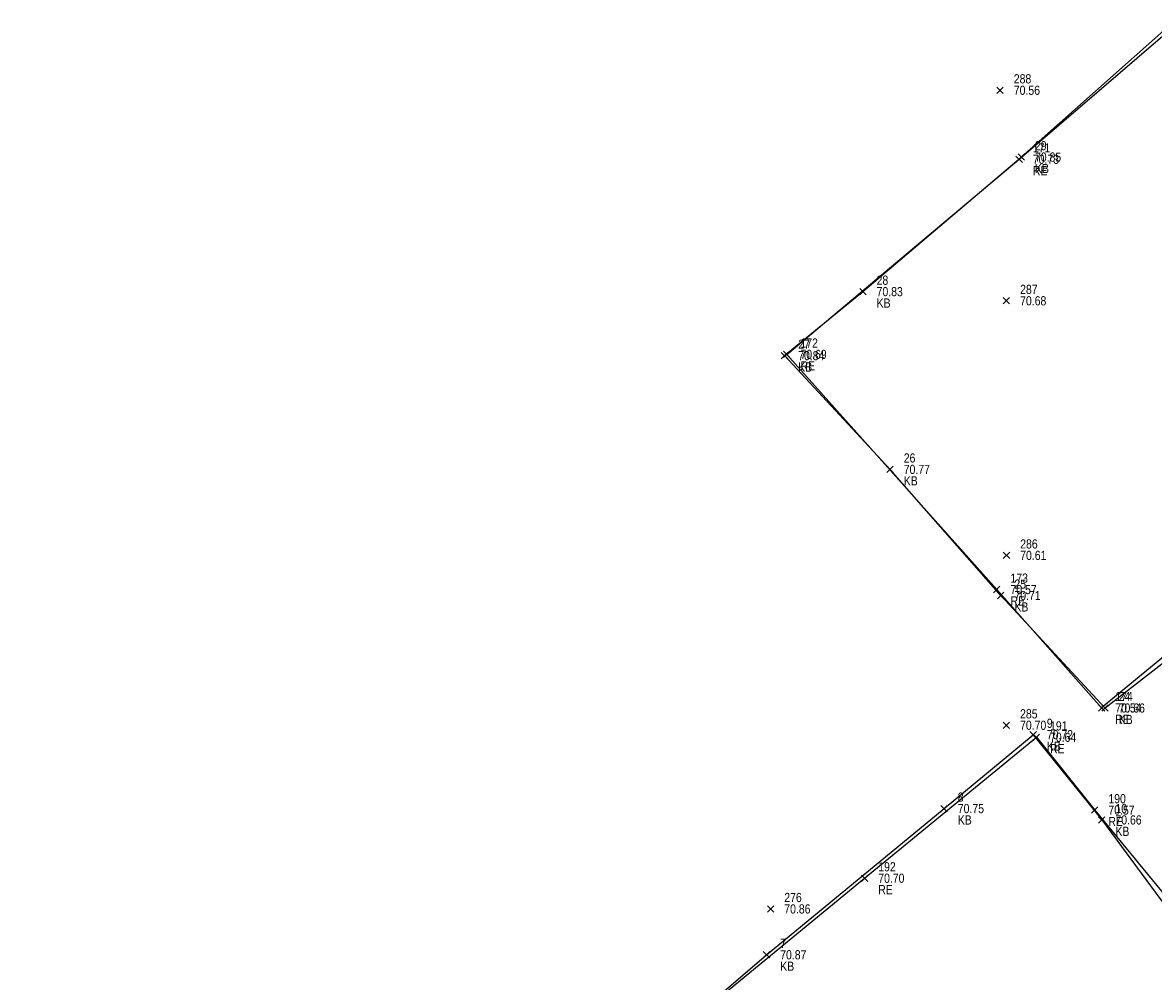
# Model space of a CAD drawing. Header units: feet. Extents: x 663429 to 663605, y 733160 to 733290.
# Tile 38 of 45: x 663538 to 663563, y 733251 to 733272. Entities that reach past the tile are written whole.
import ezdxf

# ---------------------------------------------------------------- set-up
doc = ezdxf.new("R2010")
doc.units = ezdxf.units.FT
doc.header["$MEASUREMENT"] = 0
doc.layers.get('0').update_dxf_attribs({"linetype": 'CONTINUOUS'})
for name, color, linetype in [('KERB', 7, 'CONTINUOUS'), ('PNTDESC', 3, 'CONTINUOUS'), ('PNTELEV', 5, 'CONTINUOUS'), ('PNTNO', 7, 'CONTINUOUS'), ('PNTS', 1, 'CONTINUOUS'), ('ROAD EDGE', 1, 'CONTINUOUS')]:
    doc.layers.add(name, color=color, linetype=linetype)
doc.styles.add('PTXT', font='ARIALN.TTF', dxfattribs={"width": 0.75})

# ---------------------------------------------------------------- blocks, each defined once
blk = doc.blocks.new('SPT10')
at = {"color": 0, "linetype": 'Continuous'}
for p, q in [((-0.35, -0.35), (0.35, 0.35)), ((0.35, -0.35), (-0.35, 0.35))]:
    blk.add_line(p, q, dxfattribs=at)
blk = doc.blocks.new('SRVPNO2')
at = {"layer": 'PNTDESC', "style": 'PTXT'}
blk.add_attdef('DESC2', (1.5, -1.75), '', height=1, dxfattribs=at)
at = {"layer": 'PNTNO', "style": 'PTXT'}
for tag in ['ELEV2', 'PT#']:
    blk.add_attdef(tag, (1.5, 0.75), '', height=1, dxfattribs=at)

msp = doc.modelspace()

# ---------------------------------------------------------------- linework, layer by layer
at = {"linetype": 'ByBlock'}
for points in [[(663564.051, 733258.099, 70.675), (663562.12, 733256.61, 70.661), (663559.837, 733259.072, 70.706), (663557.415, 733261.832, 70.771), (663555.105, 733264.322, 70.838), (663556.821, 733265.723, 70.83), (663560.287, 733268.667, 70.852), (663563.607, 733271.61, 70.847)], [(663536.211, 733239.702, 71.502), (663538.634, 733237.564, 71.392), (663539.344, 733237.08, 71.467), (663539.546, 733236.995, 71.486), (663540.424, 733236.432, 71.501), (663541.664, 733236.095, 71.479), (663542.319, 733236.102, 71.441), (663543.033, 733236.133, 71.414), (663543.396, 733236.333, 71.221), (663544.121, 733236.649, 71.075), (663544.686, 733236.967, 71.061), (663545.62, 733237.656, 71.002), (663546.867, 733238.674, 70.958), (663549.86, 733240.97, 70.885), (663548.334, 733243.13, 70.956), (663547.172, 733244.896, 71.121), (663549.253, 733246.528, 71.224), (663554.711, 733251.209, 70.865), (663558.598, 733254.41, 70.746), (663560.547, 733256.026, 70.72), (663562.048, 733254.161, 70.662), (663563.547, 733252.136, 70.595)]]:
    msp.add_polyline3d(points, dxfattribs=at)
at = {"color": 1, "linetype": 'ByBlock'}
for points in [[(663564.309, 733258.482, 70.56), (663562.045, 733256.612, 70.54), (663559.751, 733259.203, 70.569), (663555.154, 733264.349, 70.692), (663560.241, 733268.62, 70.73), (663563.691, 733271.586, 70.704)], [(663517.335, 733255.914, 71.32), (663522.897, 733251.15, 71.138), (663527.216, 733247.25, 71.216), (663531.873, 733243.393, 71.31), (663536.003, 733239.563, 71.389), (663538.686, 733237.342, 71.364), (663539.422, 733236.792, 71.358), (663540.337, 733236.318, 71.374), (663541.178, 733236.031, 71.367), (663542.05, 733235.943, 71.346), (663543.106, 733236.153, 71.261), (663543.763, 733236.427, 71.168), (663544.914, 733237.108, 71.014), (663549.994, 733241.002, 70.82), (663549.995, 733241.115, 70.808), (663547.261, 733244.899, 70.987), (663549.167, 733246.464, 71.038), (663553.315, 733249.978, 70.824), (663556.857, 733252.885, 70.701), (663560.617, 733255.969, 70.639), (663561.894, 733254.376, 70.566), (663563.732, 733252.151, 70.519)]]:
    msp.add_polyline3d(points, dxfattribs=at)
at = {"layer": 'KERB'}
for p in [(663560.287, 733268.667, 70.852), (663556.821, 733265.723, 70.83), (663555.105, 733264.322, 70.838), (663557.415, 733261.832, 70.771), (663559.837, 733259.072, 70.706), (663562.12, 733256.61, 70.661), (663560.547, 733256.026, 70.72), (663558.598, 733254.41, 70.746), (663562.048, 733254.161, 70.662), (663554.711, 733251.209, 70.865)]:
    msp.add_point(p, dxfattribs=at)
at = {"layer": 'PNTS'}
for p in [(663559.824, 733270.13, 70.563), (663559.962, 733265.522, 70.681), (663559.964, 733259.951, 70.606), (663559.961, 733256.233, 70.699), (663554.8, 733252.213, 70.859)]:
    msp.add_point(p, dxfattribs=at)
at = {"layer": 'ROAD EDGE'}
for p in [(663560.241, 733268.62, 70.73), (663555.154, 733264.349, 70.692), (663559.751, 733259.203, 70.569), (663562.045, 733256.612, 70.54), (663560.617, 733255.969, 70.639), (663561.894, 733254.376, 70.566), (663556.857, 733252.885, 70.701)]:
    msp.add_point(p, dxfattribs=at)

# ---------------------------------------------------------------- block references
at = {"layer": 'KERB'}
ref = msp.add_blockref('SRVPNO2', (663560.287, 733268.667, 70.852), dxfattribs=dict(at, xscale=0.2, yscale=0.2, zscale=0.2))
ref.add_attrib('PT#', '29', (663560.587, 733268.817, 56.681), dxfattribs={"layer": 'PNTNO', "height": 0.2, "style": 'PTXT'})
ref.add_attrib('ELEV2', '70.85', (663560.587, 733268.567, 56.681), dxfattribs={"layer": 'PNTELEV', "height": 0.2, "style": 'PTXT'})
ref.add_attrib('DESC2', 'KB', (663560.587, 733268.317, 56.681), dxfattribs={"layer": 'PNTDESC', "height": 0.2, "style": 'PTXT'})
at = {"layer": 'KERB', "xscale": 0.2, "yscale": 0.2, "zscale": 0.2}
for p in [(663560.287, 733268.667, 70.852), (663556.821, 733265.723, 70.83), (663555.105, 733264.322, 70.838), (663557.415, 733261.832, 70.771), (663559.837, 733259.072, 70.706), (663562.12, 733256.61, 70.661), (663560.547, 733256.026, 70.72), (663558.598, 733254.41, 70.746), (663562.048, 733254.161, 70.662), (663554.711, 733251.209, 70.865)]:
    msp.add_blockref('SPT10', p, dxfattribs=at)
at = {"layer": 'KERB'}
ref = msp.add_blockref('SRVPNO2', (663556.821, 733265.723, 70.83), dxfattribs=dict(at, xscale=0.2, yscale=0.2, zscale=0.2))
ref.add_attrib('PT#', '28', (663557.121, 733265.873, 56.664), dxfattribs={"layer": 'PNTNO', "height": 0.2, "style": 'PTXT'})
ref.add_attrib('ELEV2', '70.83', (663557.121, 733265.623, 56.664), dxfattribs={"layer": 'PNTELEV', "height": 0.2, "style": 'PTXT'})
ref.add_attrib('DESC2', 'KB', (663557.121, 733265.373, 56.664), dxfattribs={"layer": 'PNTDESC', "height": 0.2, "style": 'PTXT'})
ref = msp.add_blockref('SRVPNO2', (663555.105, 733264.322, 70.838), dxfattribs=dict(at, xscale=0.2, yscale=0.2, zscale=0.2))
ref.add_attrib('PT#', '27', (663555.405, 733264.472, 56.67), dxfattribs={"layer": 'PNTNO', "height": 0.2, "style": 'PTXT'})
ref.add_attrib('ELEV2', '70.84', (663555.405, 733264.222, 56.67), dxfattribs={"layer": 'PNTELEV', "height": 0.2, "style": 'PTXT'})
ref.add_attrib('DESC2', 'KB', (663555.405, 733263.972, 56.67), dxfattribs={"layer": 'PNTDESC', "height": 0.2, "style": 'PTXT'})
ref = msp.add_blockref('SRVPNO2', (663557.415, 733261.832, 70.771), dxfattribs=dict(at, xscale=0.2, yscale=0.2, zscale=0.2))
ref.add_attrib('PT#', '26', (663557.715, 733261.982, 56.617), dxfattribs={"layer": 'PNTNO', "height": 0.2, "style": 'PTXT'})
ref.add_attrib('ELEV2', '70.77', (663557.715, 733261.732, 56.617), dxfattribs={"layer": 'PNTELEV', "height": 0.2, "style": 'PTXT'})
ref.add_attrib('DESC2', 'KB', (663557.715, 733261.482, 56.617), dxfattribs={"layer": 'PNTDESC', "height": 0.2, "style": 'PTXT'})
ref = msp.add_blockref('SRVPNO2', (663559.837, 733259.072, 70.706), dxfattribs=dict(at, xscale=0.2, yscale=0.2, zscale=0.2))
ref.add_attrib('PT#', '25', (663560.137, 733259.222, 56.565), dxfattribs={"layer": 'PNTNO', "height": 0.2, "style": 'PTXT'})
ref.add_attrib('ELEV2', '70.71', (663560.137, 733258.972, 56.565), dxfattribs={"layer": 'PNTELEV', "height": 0.2, "style": 'PTXT'})
ref.add_attrib('DESC2', 'KB', (663560.137, 733258.722, 56.565), dxfattribs={"layer": 'PNTDESC', "height": 0.2, "style": 'PTXT'})
ref = msp.add_blockref('SRVPNO2', (663562.12, 733256.61, 70.661), dxfattribs=dict(at, xscale=0.2, yscale=0.2, zscale=0.2))
ref.add_attrib('PT#', '24', (663562.42, 733256.76, 56.529), dxfattribs={"layer": 'PNTNO', "height": 0.2, "style": 'PTXT'})
ref.add_attrib('ELEV2', '70.66', (663562.42, 733256.51, 56.529), dxfattribs={"layer": 'PNTELEV', "height": 0.2, "style": 'PTXT'})
ref.add_attrib('DESC2', 'KB', (663562.42, 733256.26, 56.529), dxfattribs={"layer": 'PNTDESC', "height": 0.2, "style": 'PTXT'})
ref = msp.add_blockref('SRVPNO2', (663560.547, 733256.026, 70.72), dxfattribs=dict(at, xscale=0.2, yscale=0.2, zscale=0.2))
ref.add_attrib('PT#', '9', (663560.847, 733256.176, 56.576), dxfattribs={"layer": 'PNTNO', "height": 0.2, "style": 'PTXT'})
ref.add_attrib('ELEV2', '70.72', (663560.847, 733255.926, 56.576), dxfattribs={"layer": 'PNTELEV', "height": 0.2, "style": 'PTXT'})
ref.add_attrib('DESC2', 'KB', (663560.847, 733255.676, 56.576), dxfattribs={"layer": 'PNTDESC', "height": 0.2, "style": 'PTXT'})
ref = msp.add_blockref('SRVPNO2', (663558.598, 733254.41, 70.746), dxfattribs=dict(at, xscale=0.2, yscale=0.2, zscale=0.2))
ref.add_attrib('PT#', '8', (663558.898, 733254.56, 56.597), dxfattribs={"layer": 'PNTNO', "height": 0.2, "style": 'PTXT'})
ref.add_attrib('ELEV2', '70.75', (663558.898, 733254.31, 56.597), dxfattribs={"layer": 'PNTELEV', "height": 0.2, "style": 'PTXT'})
ref.add_attrib('DESC2', 'KB', (663558.898, 733254.06, 56.597), dxfattribs={"layer": 'PNTDESC', "height": 0.2, "style": 'PTXT'})
ref = msp.add_blockref('SRVPNO2', (663562.048, 733254.161, 70.662), dxfattribs=dict(at, xscale=0.2, yscale=0.2, zscale=0.2))
ref.add_attrib('PT#', '10', (663562.348, 733254.311, 56.529), dxfattribs={"layer": 'PNTNO', "height": 0.2, "style": 'PTXT'})
ref.add_attrib('ELEV2', '70.66', (663562.348, 733254.061, 56.529), dxfattribs={"layer": 'PNTELEV', "height": 0.2, "style": 'PTXT'})
ref.add_attrib('DESC2', 'KB', (663562.348, 733253.811, 56.529), dxfattribs={"layer": 'PNTDESC', "height": 0.2, "style": 'PTXT'})
ref = msp.add_blockref('SRVPNO2', (663554.711, 733251.209, 70.865), dxfattribs=dict(at, xscale=0.2, yscale=0.2, zscale=0.2))
ref.add_attrib('PT#', '7', (663555.011, 733251.359, 56.692), dxfattribs={"layer": 'PNTNO', "height": 0.2, "style": 'PTXT'})
ref.add_attrib('ELEV2', '70.87', (663555.011, 733251.109, 56.692), dxfattribs={"layer": 'PNTELEV', "height": 0.2, "style": 'PTXT'})
ref.add_attrib('DESC2', 'KB', (663555.011, 733250.859, 56.692), dxfattribs={"layer": 'PNTDESC', "height": 0.2, "style": 'PTXT'})
at = {"layer": 'PNTS'}
ref = msp.add_blockref('SRVPNO2', (663559.824, 733270.13, 70.563), dxfattribs=dict(at, xscale=0.2, yscale=0.2, zscale=0.2))
ref.add_attrib('PT#', '288', (663560.124, 733270.28, 56.451), dxfattribs={"layer": 'PNTNO', "height": 0.2, "style": 'PTXT'})
ref.add_attrib('ELEV2', '70.56', (663560.124, 733270.03, 56.451), dxfattribs={"layer": 'PNTELEV', "height": 0.2, "style": 'PTXT'})
at = {"layer": 'PNTS', "xscale": 0.2, "yscale": 0.2, "zscale": 0.2}
for p in [(663559.824, 733270.13, 70.563), (663559.962, 733265.522, 70.681), (663559.964, 733259.951, 70.606), (663559.961, 733256.233, 70.699), (663554.8, 733252.213, 70.859)]:
    msp.add_blockref('SPT10', p, dxfattribs=at)
at = {"layer": 'PNTS'}
ref = msp.add_blockref('SRVPNO2', (663559.962, 733265.522, 70.681), dxfattribs=dict(at, xscale=0.2, yscale=0.2, zscale=0.2))
ref.add_attrib('PT#', '287', (663560.262, 733265.672, 56.545), dxfattribs={"layer": 'PNTNO', "height": 0.2, "style": 'PTXT'})
ref.add_attrib('ELEV2', '70.68', (663560.262, 733265.422, 56.545), dxfattribs={"layer": 'PNTELEV', "height": 0.2, "style": 'PTXT'})
ref = msp.add_blockref('SRVPNO2', (663559.964, 733259.951, 70.606), dxfattribs=dict(at, xscale=0.2, yscale=0.2, zscale=0.2))
ref.add_attrib('PT#', '286', (663560.264, 733260.101, 56.485), dxfattribs={"layer": 'PNTNO', "height": 0.2, "style": 'PTXT'})
ref.add_attrib('ELEV2', '70.61', (663560.264, 733259.851, 56.485), dxfattribs={"layer": 'PNTELEV', "height": 0.2, "style": 'PTXT'})
ref = msp.add_blockref('SRVPNO2', (663559.961, 733256.233, 70.699), dxfattribs=dict(at, xscale=0.2, yscale=0.2, zscale=0.2))
ref.add_attrib('PT#', '285', (663560.261, 733256.383, 56.559), dxfattribs={"layer": 'PNTNO', "height": 0.2, "style": 'PTXT'})
ref.add_attrib('ELEV2', '70.70', (663560.261, 733256.133, 56.559), dxfattribs={"layer": 'PNTELEV', "height": 0.2, "style": 'PTXT'})
ref = msp.add_blockref('SRVPNO2', (663554.8, 733252.213, 70.859), dxfattribs=dict(at, xscale=0.2, yscale=0.2, zscale=0.2))
ref.add_attrib('PT#', '276', (663555.1, 733252.363, 56.687), dxfattribs={"layer": 'PNTNO', "height": 0.2, "style": 'PTXT'})
ref.add_attrib('ELEV2', '70.86', (663555.1, 733252.113, 56.687), dxfattribs={"layer": 'PNTELEV', "height": 0.2, "style": 'PTXT'})
at = {"layer": 'ROAD EDGE'}
ref = msp.add_blockref('SRVPNO2', (663560.241, 733268.62, 70.73), dxfattribs=dict(at, xscale=0.2, yscale=0.2, zscale=0.2))
ref.add_attrib('PT#', '171', (663560.541, 733268.77, 70.73), dxfattribs={"layer": 'PNTNO', "height": 0.2, "style": 'PTXT'})
ref.add_attrib('ELEV2', '70.73', (663560.541, 733268.52, 70.73), dxfattribs={"layer": 'PNTELEV', "height": 0.2, "style": 'PTXT'})
ref.add_attrib('DESC2', 'RE', (663560.541, 733268.27, 70.73), dxfattribs={"layer": 'PNTDESC', "height": 0.2, "style": 'PTXT'})
at = {"layer": 'ROAD EDGE', "xscale": 0.2, "yscale": 0.2, "zscale": 0.2}
for p in [(663560.241, 733268.62, 70.73), (663555.154, 733264.349, 70.692), (663559.751, 733259.203, 70.569), (663562.045, 733256.612, 70.54), (663560.617, 733255.969, 70.639), (663561.894, 733254.376, 70.566), (663556.857, 733252.885, 70.701)]:
    msp.add_blockref('SPT10', p, dxfattribs=at)
at = {"layer": 'ROAD EDGE'}
ref = msp.add_blockref('SRVPNO2', (663555.154, 733264.349, 70.692), dxfattribs=dict(at, xscale=0.2, yscale=0.2, zscale=0.2))
ref.add_attrib('PT#', '172', (663555.454, 733264.499, 70.692), dxfattribs={"layer": 'PNTNO', "height": 0.2, "style": 'PTXT'})
ref.add_attrib('ELEV2', '70.69', (663555.454, 733264.249, 70.692), dxfattribs={"layer": 'PNTELEV', "height": 0.2, "style": 'PTXT'})
ref.add_attrib('DESC2', 'RE', (663555.454, 733263.999, 70.692), dxfattribs={"layer": 'PNTDESC', "height": 0.2, "style": 'PTXT'})
ref = msp.add_blockref('SRVPNO2', (663559.751, 733259.203, 70.569), dxfattribs=dict(at, xscale=0.2, yscale=0.2, zscale=0.2))
ref.add_attrib('PT#', '173', (663560.051, 733259.353, 70.569), dxfattribs={"layer": 'PNTNO', "height": 0.2, "style": 'PTXT'})
ref.add_attrib('ELEV2', '70.57', (663560.051, 733259.103, 70.569), dxfattribs={"layer": 'PNTELEV', "height": 0.2, "style": 'PTXT'})
ref.add_attrib('DESC2', 'RE', (663560.051, 733258.853, 70.569), dxfattribs={"layer": 'PNTDESC', "height": 0.2, "style": 'PTXT'})
ref = msp.add_blockref('SRVPNO2', (663562.045, 733256.612, 70.54), dxfattribs=dict(at, xscale=0.2, yscale=0.2, zscale=0.2))
ref.add_attrib('PT#', '174', (663562.345, 733256.762, 70.54), dxfattribs={"layer": 'PNTNO', "height": 0.2, "style": 'PTXT'})
ref.add_attrib('ELEV2', '70.54', (663562.345, 733256.512, 70.54), dxfattribs={"layer": 'PNTELEV', "height": 0.2, "style": 'PTXT'})
ref.add_attrib('DESC2', 'RE', (663562.345, 733256.262, 70.54), dxfattribs={"layer": 'PNTDESC', "height": 0.2, "style": 'PTXT'})
ref = msp.add_blockref('SRVPNO2', (663560.617, 733255.969, 70.639), dxfattribs=dict(at, xscale=0.2, yscale=0.2, zscale=0.2))
ref.add_attrib('PT#', '191', (663560.917, 733256.119, 70.639), dxfattribs={"layer": 'PNTNO', "height": 0.2, "style": 'PTXT'})
ref.add_attrib('ELEV2', '70.64', (663560.917, 733255.869, 70.639), dxfattribs={"layer": 'PNTELEV', "height": 0.2, "style": 'PTXT'})
ref.add_attrib('DESC2', 'RE', (663560.917, 733255.619, 70.639), dxfattribs={"layer": 'PNTDESC', "height": 0.2, "style": 'PTXT'})
ref = msp.add_blockref('SRVPNO2', (663561.894, 733254.376, 70.566), dxfattribs=dict(at, xscale=0.2, yscale=0.2, zscale=0.2))
ref.add_attrib('PT#', '190', (663562.194, 733254.526, 70.566), dxfattribs={"layer": 'PNTNO', "height": 0.2, "style": 'PTXT'})
ref.add_attrib('ELEV2', '70.57', (663562.194, 733254.276, 70.566), dxfattribs={"layer": 'PNTELEV', "height": 0.2, "style": 'PTXT'})
ref.add_attrib('DESC2', 'RE', (663562.194, 733254.026, 70.566), dxfattribs={"layer": 'PNTDESC', "height": 0.2, "style": 'PTXT'})
ref = msp.add_blockref('SRVPNO2', (663556.857, 733252.885, 70.701), dxfattribs=dict(at, xscale=0.2, yscale=0.2, zscale=0.2))
ref.add_attrib('PT#', '192', (663557.157, 733253.035, 70.701), dxfattribs={"layer": 'PNTNO', "height": 0.2, "style": 'PTXT'})
ref.add_attrib('ELEV2', '70.70', (663557.157, 733252.785, 70.701), dxfattribs={"layer": 'PNTELEV', "height": 0.2, "style": 'PTXT'})
ref.add_attrib('DESC2', 'RE', (663557.157, 733252.535, 70.701), dxfattribs={"layer": 'PNTDESC', "height": 0.2, "style": 'PTXT'})

doc.saveas('drawing.dxf')
